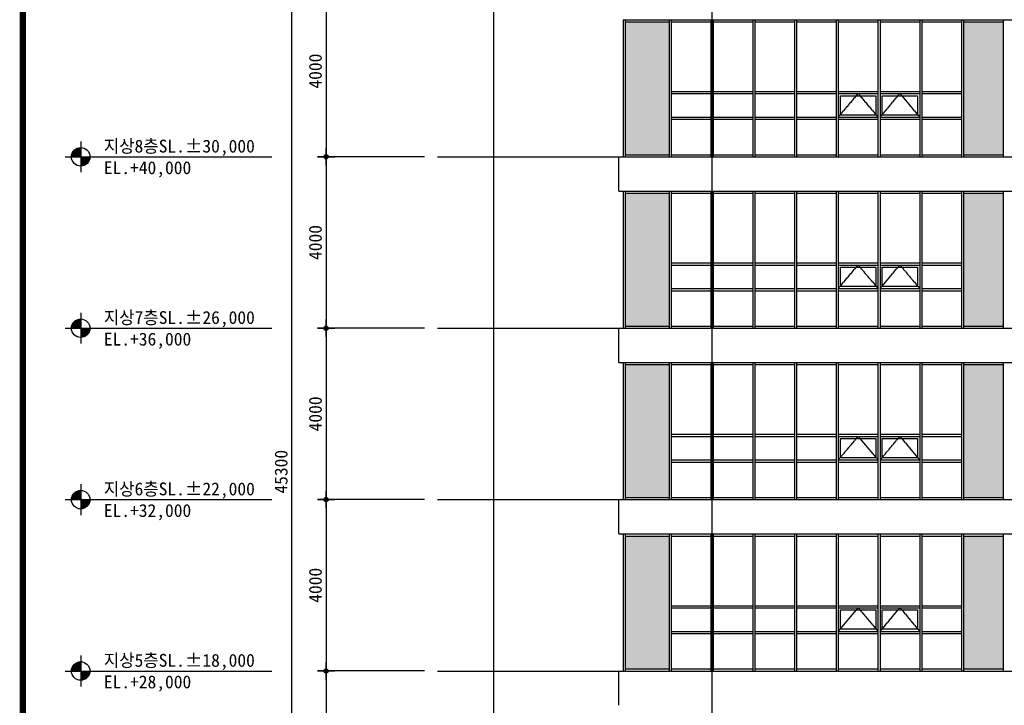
# Model space of a CAD drawing. Header units: millimetres. Extents: x 3445018 to 4174071, y -6064565 to -5122887.
# Tile 127 of 192: x 3671346 to 3694334, y -5329239 to -5313239. Entities that reach past the tile are written whole.
import ezdxf

# ---------------------------------------------------------------- set-up
doc = ezdxf.new("R2010")
doc.units = ezdxf.units.MM
doc.header["$MEASUREMENT"] = 0
doc.linetypes.add('CEN', pattern=[66, 60, -2, 2, -2])
doc.layers.get('DEFPOINTS').update_dxf_attribs({"linetype": 'CONTINUOUS'})
for name, color, linetype in [('3', 3, 'CONTINUOUS'), ('A_GE_FORM', 7, 'CONTINUOUS'), ('CEN', 13, 'CEN'), ('DIM', 7, 'CONTINUOUS'), ('FI', 6, 'CONTINUOUS'), ('SO-252', 252, 'CONTINUOUS'), ('SY', 1, 'CONTINUOUS'), ('WIN1', 4, 'CONTINUOUS'), ('WIN2', 9, 'CONTINUOUS'), ('문자', 2, 'CONTINUOUS')]:
    doc.layers.add(name, color=color, linetype=linetype)
doc.styles.add('HY울릉도 L', font='txt')
doc.styles.add('SDP-S', font='txt')
doc.dimstyles.new('SMDI-3', dxfattribs={"dimtxt": 3, "dimasz": 1, "dimexe": 2, "dimexo": 3, "dimgap": 1, "dimtad": 1, "dimdsep": 46, "dimtxsty": 'HY울릉도 L', "dimblk": 'Z_DOT', "dimcen": 2.5, "dimdle": 1.5, "dimclrd": 1, "dimclre": 1, "dimclrt": 2, "dimadec": 0, "dimazin": 0, "dimtfac": 1, "dimtix": 1, "dimtmove": 2, "dimatfit": 3, "dimldrblk": 'Z_DOT', "dimfxl": 2, "dimtvp": 1, "dimtolj": 1, "dimtzin": 0, "dimarcsym": 0})

# ---------------------------------------------------------------- blocks, each defined once
blk = doc.blocks.new('sheet _서영')
at = {"layer": 'A_GE_FORM', "const_width": 1.5}
blk.add_lwpolyline([(-361868.49, -1059038.93), (-362670.49, -1059038.93), (-362670.49, -1058483.93), (-361868.49, -1058483.93)], close=True, dxfattribs=at)
blk = doc.blocks.new('Z_DOT')
at = {"layer": 'DIM', "color": 1, "ltscale": 3}
for p, q in [((-2, 0), (2, 0)), ((0, -2), (0, 2))]:
    blk.add_line(p, q, dxfattribs=at)
for radius in [0.5, 0.25]:
    blk.add_circle((0, 0), radius, dxfattribs=at)
blk = doc.blocks.new('*D840')
at = {"layer": 'DEFPOINTS', "color": 0, "ltscale": 3, "transparency": 16777216}
for p in [(3677701, -5301139), (3681101, -5301139), (3681101, -5346439)]:
    blk.add_point(p, dxfattribs=at)
at = {"layer": 'DIM', "color": 1, "lineweight": -2, "ltscale": 3, "transparency": 16777216}
for p, q in [((3680801, -5301139), (3677501, -5301139)), ((3677701, -5346339), (3677701, -5301239)), ((3680801, -5346439), (3677501, -5346439))]:
    blk.add_line(p, q, dxfattribs=at)
at = {"layer": 'DIM', "color": 1, "lineweight": -2, "ltscale": 3, "transparency": 16777216, "xscale": 100, "yscale": 100, "zscale": 100}
for p, rotation in [((3677701, -5301139), 90), ((3677701, -5346439), 270)]:
    blk.add_blockref('Z_DOT', p, dxfattribs=dict(at, rotation=rotation))
at = {"layer": 'DIM', "color": 2, "ltscale": 3, "transparency": 16777216, "insert": (3677451, -5323789), "char_height": 300, "attachment_point": 5, "rotation": 90, "style": 'SDP-S'}
blk.add_mtext('\\A1;45300', dxfattribs=at)
blk = doc.blocks.new('*D843')
at = {"layer": 'DEFPOINTS', "color": 0, "ltscale": 3, "transparency": 16777216}
for p in [(3681101, -5328439), (3678501, -5332439), (3681101, -5332439)]:
    blk.add_point(p, dxfattribs=at)
at = {"layer": 'DIM', "color": 1, "lineweight": -2, "ltscale": 3, "transparency": 16777216}
for p, q in [((3680801, -5328439), (3678301, -5328439)), ((3678501, -5328539), (3678501, -5332339)), ((3680801, -5332439), (3678301, -5332439))]:
    blk.add_line(p, q, dxfattribs=at)
at = {"layer": 'DIM', "color": 1, "lineweight": -2, "ltscale": 3, "transparency": 16777216, "xscale": 100, "yscale": 100, "zscale": 100}
for p, rotation in [((3678501, -5328439), 90), ((3678501, -5332439), 270)]:
    blk.add_blockref('Z_DOT', p, dxfattribs=dict(at, rotation=rotation))
at = {"layer": 'DIM', "color": 2, "ltscale": 3, "transparency": 16777216, "insert": (3678251, -5330439), "char_height": 300, "attachment_point": 5, "rotation": 90, "style": 'SDP-S'}
blk.add_mtext('\\A1;4000', dxfattribs=at)
blk = doc.blocks.new('*D844')
at = {"layer": 'DEFPOINTS', "color": 0, "ltscale": 3, "transparency": 16777216}
for p in [(3681101, -5324439), (3678501, -5328439), (3681101, -5328439)]:
    blk.add_point(p, dxfattribs=at)
at = {"layer": 'DIM', "color": 1, "lineweight": -2, "ltscale": 3, "transparency": 16777216}
for p, q in [((3680801, -5324439), (3678301, -5324439)), ((3678501, -5324539), (3678501, -5328339)), ((3680801, -5328439), (3678301, -5328439))]:
    blk.add_line(p, q, dxfattribs=at)
at = {"layer": 'DIM', "color": 1, "lineweight": -2, "ltscale": 3, "transparency": 16777216, "xscale": 100, "yscale": 100, "zscale": 100}
for p, rotation in [((3678501, -5324439), 90), ((3678501, -5328439), 270)]:
    blk.add_blockref('Z_DOT', p, dxfattribs=dict(at, rotation=rotation))
at = {"layer": 'DIM', "color": 2, "ltscale": 3, "transparency": 16777216, "insert": (3678251, -5326439), "char_height": 300, "attachment_point": 5, "rotation": 90, "style": 'SDP-S'}
blk.add_mtext('\\A1;4000', dxfattribs=at)
blk = doc.blocks.new('*D852')
at = {"layer": 'DEFPOINTS', "color": 0, "ltscale": 3, "transparency": 16777216}
for p in [(3681101, -5320439), (3678501, -5324439), (3681101, -5324439)]:
    blk.add_point(p, dxfattribs=at)
at = {"layer": 'DIM', "color": 1, "lineweight": -2, "ltscale": 3, "transparency": 16777216}
for p, q in [((3680801, -5320439), (3678301, -5320439)), ((3678501, -5320539), (3678501, -5324339)), ((3680801, -5324439), (3678301, -5324439))]:
    blk.add_line(p, q, dxfattribs=at)
at = {"layer": 'DIM', "color": 1, "lineweight": -2, "ltscale": 3, "transparency": 16777216, "xscale": 100, "yscale": 100, "zscale": 100}
for p, rotation in [((3678501, -5320439), 90), ((3678501, -5324439), 270)]:
    blk.add_blockref('Z_DOT', p, dxfattribs=dict(at, rotation=rotation))
at = {"layer": 'DIM', "color": 2, "ltscale": 3, "transparency": 16777216, "insert": (3678251, -5322439), "char_height": 300, "attachment_point": 5, "rotation": 90, "style": 'SDP-S'}
blk.add_mtext('\\A1;4000', dxfattribs=at)
blk = doc.blocks.new('*D853')
at = {"layer": 'DEFPOINTS', "color": 0, "ltscale": 3, "transparency": 16777216}
for p in [(3681101, -5316439), (3678501, -5320439), (3681101, -5320439)]:
    blk.add_point(p, dxfattribs=at)
at = {"layer": 'DIM', "color": 1, "lineweight": -2, "ltscale": 3, "transparency": 16777216}
for p, q in [((3680801, -5316439), (3678301, -5316439)), ((3678501, -5316539), (3678501, -5320339)), ((3680801, -5320439), (3678301, -5320439))]:
    blk.add_line(p, q, dxfattribs=at)
at = {"layer": 'DIM', "color": 1, "lineweight": -2, "ltscale": 3, "transparency": 16777216, "xscale": 100, "yscale": 100, "zscale": 100}
for p, rotation in [((3678501, -5316439), 90), ((3678501, -5320439), 270)]:
    blk.add_blockref('Z_DOT', p, dxfattribs=dict(at, rotation=rotation))
at = {"layer": 'DIM', "color": 2, "ltscale": 3, "transparency": 16777216, "insert": (3678251, -5318439), "char_height": 300, "attachment_point": 5, "rotation": 90, "style": 'SDP-S'}
blk.add_mtext('\\A1;4000', dxfattribs=at)
blk = doc.blocks.new('*D854')
at = {"layer": 'DEFPOINTS', "color": 0, "ltscale": 3, "transparency": 16777216}
for p in [(3681101, -5312439), (3678501, -5316439), (3681101, -5316439)]:
    blk.add_point(p, dxfattribs=at)
at = {"layer": 'DIM', "color": 1, "lineweight": -2, "ltscale": 3, "transparency": 16777216}
for p, q in [((3680801, -5312439), (3678301, -5312439)), ((3678501, -5312539), (3678501, -5316339)), ((3680801, -5316439), (3678301, -5316439))]:
    blk.add_line(p, q, dxfattribs=at)
at = {"layer": 'DIM', "color": 1, "lineweight": -2, "ltscale": 3, "transparency": 16777216, "xscale": 100, "yscale": 100, "zscale": 100}
for p, rotation in [((3678501, -5312439), 90), ((3678501, -5316439), 270)]:
    blk.add_blockref('Z_DOT', p, dxfattribs=dict(at, rotation=rotation))
at = {"layer": 'DIM', "color": 2, "ltscale": 3, "transparency": 16777216, "insert": (3678251, -5314439), "char_height": 300, "attachment_point": 5, "rotation": 90, "style": 'SDP-S'}
blk.add_mtext('\\A1;4000', dxfattribs=at)

msp = doc.modelspace()

# ---------------------------------------------------------------- hatches: boundary and pattern name
at = {"layer": 'SO-252', "ltscale": 200}
h = msp.add_hatch(color=256, dxfattribs=at)
h.dxf.hatch_style = 1
h.paths.add_polyline_path([(3686509.092, -5313289.461), (3685484.092, -5313289.461), (3685484.092, -5316389.461), (3686509.092, -5316389.461)])
h.paths.add_polyline_path([(3694309.092, -5313289.461), (3693384.092, -5313289.461), (3693384.092, -5316389.461), (3694309.092, -5316389.461)])
h.paths.add_polyline_path([(3702109.092, -5313289.461), (3701184.092, -5313289.461), (3701184.092, -5316389.461), (3702109.092, -5316389.461)])
h.paths.add_polyline_path([(3709909.092, -5313289.461), (3708984.092, -5313289.461), (3708984.092, -5316389.461), (3709909.092, -5316389.461)])
h.paths.add_polyline_path([(3717709.092, -5313289.461), (3716784.092, -5313289.461), (3716784.092, -5316389.461), (3717709.092, -5316389.461)])
h = msp.add_hatch(color=256, dxfattribs=at)
h.dxf.hatch_style = 1
h.paths.add_polyline_path([(3686509.092, -5317289.461), (3685484.092, -5317289.461), (3685484.092, -5320389.461), (3686509.092, -5320389.461)])
h.paths.add_polyline_path([(3694309.092, -5317289.461), (3693384.092, -5317289.461), (3693384.092, -5320389.461), (3694309.092, -5320389.461)])
h.paths.add_polyline_path([(3702109.092, -5317289.461), (3701184.092, -5317289.461), (3701184.092, -5320389.461), (3702109.092, -5320389.461)])
h.paths.add_polyline_path([(3709909.092, -5317289.461), (3708984.092, -5317289.461), (3708984.092, -5320389.461), (3709909.092, -5320389.461)])
h.paths.add_polyline_path([(3717709.092, -5317289.461), (3716784.092, -5317289.461), (3716784.092, -5320389.461), (3717709.092, -5320389.461)])
h = msp.add_hatch(color=256, dxfattribs=at)
h.dxf.hatch_style = 1
h.paths.add_polyline_path([(3686509.092, -5321289.461), (3685484.092, -5321289.461), (3685484.092, -5324389.461), (3686509.092, -5324389.461)])
h.paths.add_polyline_path([(3694309.092, -5321289.461), (3693384.092, -5321289.461), (3693384.092, -5324389.461), (3694309.092, -5324389.461)])
h.paths.add_polyline_path([(3702109.092, -5321289.461), (3701184.092, -5321289.461), (3701184.092, -5324389.461), (3702109.092, -5324389.461)])
h.paths.add_polyline_path([(3709909.092, -5321289.461), (3708984.092, -5321289.461), (3708984.092, -5324389.461), (3709909.092, -5324389.461)])
h.paths.add_polyline_path([(3717709.092, -5321289.461), (3716784.092, -5321289.461), (3716784.092, -5324389.461), (3717709.092, -5324389.461)])
h = msp.add_hatch(color=256, dxfattribs=at)
h.dxf.hatch_style = 1
h.paths.add_polyline_path([(3686509.092, -5325289.461), (3685484.092, -5325289.461), (3685484.092, -5328389.461), (3686509.092, -5328389.461)])
h.paths.add_polyline_path([(3694309.092, -5325289.461), (3693384.092, -5325289.461), (3693384.092, -5328389.461), (3694309.092, -5328389.461)])
h.paths.add_polyline_path([(3702109.092, -5325289.461), (3701184.092, -5325289.461), (3701184.092, -5328389.461), (3702109.092, -5328389.461)])
h.paths.add_polyline_path([(3709909.092, -5325289.461), (3708984.092, -5325289.461), (3708984.092, -5328389.461), (3709909.092, -5328389.461)])
h.paths.add_polyline_path([(3717709.092, -5325289.461), (3716784.092, -5325289.461), (3716784.092, -5328389.461), (3717709.092, -5328389.461)])

# ---------------------------------------------------------------- linework, layer by layer
at = {"layer": 'CEN'}
for p, q in [((3682409.092, -5293351.227), (3682409.092, -5349326.705)), ((3687509.092, -5293351.227), (3687509.092, -5349326.705)), ((3681101.324, -5316439.461), (3725809.092, -5316439.461)), ((3681101.324, -5320439.461), (3725809.092, -5320439.461)), ((3681101.324, -5324439.461), (3725809.092, -5324439.461)), ((3681101.324, -5328439.461), (3725809.092, -5328439.461))]:
    msp.add_line(p, q, dxfattribs=at)
for points in [[(3690459.092, -5315514.461), (3690921.592, -5314964.461), (3691384.092, -5315514.461)], [(3691434.092, -5315514.461), (3691896.592, -5314964.461), (3692359.092, -5315514.461)], [(3690459.092, -5319514.461), (3690921.592, -5318964.461), (3691384.092, -5319514.461)], [(3691434.092, -5319514.461), (3691896.592, -5318964.461), (3692359.092, -5319514.461)], [(3690459.092, -5323514.461), (3690921.592, -5322964.461), (3691384.092, -5323514.461)], [(3691434.092, -5323514.461), (3691896.592, -5322964.461), (3692359.092, -5323514.461)], [(3690459.092, -5327514.461), (3690921.592, -5326964.461), (3691384.092, -5327514.461)], [(3691434.092, -5327514.461), (3691896.592, -5326964.461), (3692359.092, -5327514.461)]]:
    msp.add_lwpolyline(points, dxfattribs=at)
at = {"layer": 'FI', "ltscale": 200}
for p, q in [((3685334.092, -5316439.461), (3720884.092, -5316439.461)), ((3685334.092, -5317239.461), (3685334.092, -5316439.461)), ((3685334.092, -5317239.461), (3720884.092, -5317239.461)), ((3685334.092, -5320439.461), (3720884.092, -5320439.461)), ((3685334.092, -5321239.461), (3685334.092, -5320439.461)), ((3685334.092, -5321239.461), (3720884.092, -5321239.461)), ((3685334.092, -5324439.461), (3720884.092, -5324439.461)), ((3685334.092, -5325239.461), (3685334.092, -5324439.461)), ((3685334.092, -5325239.461), (3720884.092, -5325239.461)), ((3685334.092, -5328439.461), (3720884.092, -5328439.461)), ((3685334.092, -5329239.461), (3685334.092, -5328439.461))]:
    msp.add_line(p, q, dxfattribs=at)
at = {"layer": 'SY'}
for p, q in [((3672770.714, -5316079.461), (3672770.714, -5316799.461)), ((3672410.714, -5316439.461), (3673130.714, -5316439.461)), ((3672770.714, -5316439.461), (3677236.167, -5316439.461)), ((3672770.714, -5320079.461), (3672770.714, -5320799.461)), ((3672410.714, -5320439.461), (3673130.714, -5320439.461)), ((3672770.714, -5320439.461), (3677236.167, -5320439.461)), ((3672770.714, -5324079.461), (3672770.714, -5324799.461)), ((3672410.714, -5324439.461), (3673130.714, -5324439.461)), ((3672770.714, -5324439.461), (3677236.167, -5324439.461)), ((3672770.714, -5328079.461), (3672770.714, -5328799.461)), ((3672410.714, -5328439.461), (3673130.714, -5328439.461)), ((3672770.714, -5328439.461), (3677236.167, -5328439.461))]:
    msp.add_line(p, q, dxfattribs=at)
for centre in [(3672770.714, -5316439.461), (3672770.714, -5320439.461), (3672770.714, -5324439.461), (3672770.714, -5328439.461)]:
    msp.add_circle(centre, 216, dxfattribs=at)
for points in [[(3672770.714, -5316223.461), (3672770.714, -5316439.461), (3672554.714, -5316439.461)], [(3672608.173, -5316297.206), (3672554.714, -5316439.461), (3672570.658, -5316358.014)], [(3672554.714, -5316439.461), (3672608.173, -5316297.206), (3672695.155, -5316299.02)], [(3672608.173, -5316297.206), (3672770.714, -5316223.461), (3672679.364, -5316243.729)], [(3672608.173, -5316297.206), (3672695.155, -5316299.02), (3672770.714, -5316223.461)], [(3672986.714, -5316439.461), (3672770.714, -5316439.461), (3672770.714, -5316655.461)], [(3672770.714, -5316655.461), (3672912.969, -5316602.002), (3672911.155, -5316515.02)], [(3672912.969, -5316602.002), (3672911.155, -5316515.02), (3672986.714, -5316439.461)], [(3672912.969, -5316602.002), (3672986.714, -5316439.461), (3672966.447, -5316530.811)], [(3672912.969, -5316602.002), (3672770.714, -5316655.461), (3672852.161, -5316639.517)], [(3672770.714, -5320223.461), (3672770.714, -5320439.461), (3672554.714, -5320439.461)], [(3672608.173, -5320297.206), (3672770.714, -5320223.461), (3672679.364, -5320243.729)], [(3672608.173, -5320297.206), (3672695.155, -5320299.02), (3672770.714, -5320223.461)], [(3672608.173, -5320297.206), (3672554.714, -5320439.461), (3672570.658, -5320358.014)], [(3672554.714, -5320439.461), (3672608.173, -5320297.206), (3672695.155, -5320299.02)], [(3672986.714, -5320439.461), (3672770.714, -5320439.461), (3672770.714, -5320655.461)], [(3672912.969, -5320602.002), (3672911.155, -5320515.02), (3672986.714, -5320439.461)], [(3672912.969, -5320602.002), (3672986.714, -5320439.461), (3672966.447, -5320530.811)], [(3672770.714, -5320655.461), (3672912.969, -5320602.002), (3672911.155, -5320515.02)], [(3672912.969, -5320602.002), (3672770.714, -5320655.461), (3672852.161, -5320639.517)], [(3672770.714, -5324223.461), (3672770.714, -5324439.461), (3672554.714, -5324439.461)], [(3672608.173, -5324297.206), (3672554.714, -5324439.461), (3672570.658, -5324358.014)], [(3672554.714, -5324439.461), (3672608.173, -5324297.206), (3672695.155, -5324299.02)], [(3672608.173, -5324297.206), (3672770.714, -5324223.461), (3672679.364, -5324243.729)], [(3672608.173, -5324297.206), (3672695.155, -5324299.02), (3672770.714, -5324223.461)], [(3672986.714, -5324439.461), (3672770.714, -5324439.461), (3672770.714, -5324655.461)], [(3672770.714, -5324655.461), (3672912.969, -5324602.002), (3672911.155, -5324515.02)], [(3672912.969, -5324602.002), (3672770.714, -5324655.461), (3672852.161, -5324639.517)], [(3672912.969, -5324602.002), (3672911.155, -5324515.02), (3672986.714, -5324439.461)], [(3672912.969, -5324602.002), (3672986.714, -5324439.461), (3672966.447, -5324530.811)], [(3672770.714, -5328223.461), (3672770.714, -5328439.461), (3672554.714, -5328439.461)], [(3672608.173, -5328297.206), (3672554.714, -5328439.461), (3672570.658, -5328358.014)], [(3672554.714, -5328439.461), (3672608.173, -5328297.206), (3672695.155, -5328299.02)], [(3672608.173, -5328297.206), (3672770.714, -5328223.461), (3672679.364, -5328243.729)], [(3672608.173, -5328297.206), (3672695.155, -5328299.02), (3672770.714, -5328223.461)], [(3672986.714, -5328439.461), (3672770.714, -5328439.461), (3672770.714, -5328655.461)], [(3672770.714, -5328655.461), (3672912.969, -5328602.002), (3672911.155, -5328515.02)], [(3672912.969, -5328602.002), (3672911.155, -5328515.02), (3672986.714, -5328439.461)], [(3672912.969, -5328602.002), (3672986.714, -5328439.461), (3672966.447, -5328530.811)], [(3672912.969, -5328602.002), (3672770.714, -5328655.461), (3672852.161, -5328639.517)]]:
    msp.add_solid(points, dxfattribs=at)
at = {"layer": 'WIN1', "ltscale": 200}
for p, q in [((3685434.092, -5313239.461), (3685434.092, -5316439.461)), ((3685434.092, -5313239.461), (3720784.092, -5313239.461)), ((3685484.092, -5313239.461), (3685484.092, -5316439.461)), ((3685484.092, -5313289.461), (3686509.092, -5313289.461)), ((3686509.092, -5313239.461), (3686509.092, -5316439.461)), ((3686559.092, -5313239.461), (3686559.092, -5316439.461)), ((3686559.092, -5313289.461), (3687484.092, -5313289.461)), ((3687484.092, -5313239.461), (3687484.092, -5316439.461)), ((3687534.092, -5313239.461), (3687534.092, -5316439.461)), ((3687534.092, -5313289.461), (3688459.092, -5313289.461)), ((3688459.092, -5313239.461), (3688459.092, -5316439.461)), ((3688509.092, -5313239.461), (3688509.092, -5316439.461)), ((3688509.092, -5313289.461), (3689434.092, -5313289.461)), ((3689434.092, -5313239.461), (3689434.092, -5316439.461)), ((3689484.092, -5313239.461), (3689484.092, -5316439.461)), ((3689484.092, -5313289.461), (3690409.092, -5313289.461)), ((3690409.092, -5313239.461), (3690409.092, -5316439.461)), ((3690459.092, -5313239.461), (3690459.092, -5316439.461)), ((3690459.092, -5313289.461), (3691384.092, -5313289.461)), ((3691384.092, -5313239.461), (3691384.092, -5316439.461)), ((3691434.092, -5313239.461), (3691434.092, -5316439.461)), ((3691434.092, -5313289.461), (3692359.092, -5313289.461)), ((3692359.092, -5313239.461), (3692359.092, -5316439.461)), ((3692409.092, -5313239.461), (3692409.092, -5316439.461)), ((3692409.092, -5313289.461), (3693334.092, -5313289.461)), ((3693334.092, -5313239.461), (3693334.092, -5316439.461)), ((3693384.092, -5313239.461), (3693384.092, -5316439.461)), ((3693384.092, -5313289.461), (3694309.092, -5313289.461)), ((3694309.092, -5313239.461), (3694309.092, -5316439.461)), ((3686559.092, -5314914.461), (3687484.092, -5314914.461)), ((3686559.092, -5314964.461), (3687484.092, -5314964.461)), ((3687534.092, -5314914.461), (3688459.092, -5314914.461)), ((3687534.092, -5314964.461), (3688459.092, -5314964.461)), ((3688509.092, -5314914.461), (3689434.092, -5314914.461)), ((3688509.092, -5314964.461), (3689434.092, -5314964.461)), ((3689484.092, -5314914.461), (3690409.092, -5314914.461)), ((3689484.092, -5314964.461), (3690409.092, -5314964.461)), ((3690459.092, -5314914.461), (3691384.092, -5314914.461)), ((3690459.092, -5314964.461), (3691384.092, -5314964.461)), ((3691434.092, -5314914.461), (3692359.092, -5314914.461)), ((3691434.092, -5314964.461), (3692359.092, -5314964.461)), ((3692409.092, -5314914.461), (3693334.092, -5314914.461)), ((3692409.092, -5314964.461), (3693334.092, -5314964.461)), ((3686559.092, -5315514.461), (3687484.092, -5315514.461)), ((3686559.092, -5315564.461), (3687484.092, -5315564.461)), ((3687534.092, -5315514.461), (3688459.092, -5315514.461)), ((3687534.092, -5315564.461), (3688459.092, -5315564.461)), ((3688509.092, -5315514.461), (3689434.092, -5315514.461)), ((3688509.092, -5315564.461), (3689434.092, -5315564.461)), ((3689484.092, -5315514.461), (3690409.092, -5315514.461)), ((3689484.092, -5315564.461), (3690409.092, -5315564.461)), ((3690459.092, -5315514.461), (3691384.092, -5315514.461)), ((3690459.092, -5315564.461), (3691384.092, -5315564.461)), ((3691434.092, -5315514.461), (3692359.092, -5315514.461)), ((3691434.092, -5315564.461), (3692359.092, -5315564.461)), ((3692409.092, -5315514.461), (3693334.092, -5315514.461)), ((3692409.092, -5315564.461), (3693334.092, -5315564.461)), ((3685434.092, -5316439.461), (3720784.092, -5316439.461)), ((3685484.092, -5316389.461), (3686509.092, -5316389.461)), ((3686559.092, -5316389.461), (3687484.092, -5316389.461)), ((3687534.092, -5316389.461), (3688459.092, -5316389.461)), ((3688509.092, -5316389.461), (3689434.092, -5316389.461)), ((3689484.092, -5316389.461), (3690409.092, -5316389.461)), ((3690459.092, -5316389.461), (3691384.092, -5316389.461)), ((3691434.092, -5316389.461), (3692359.092, -5316389.461)), ((3692409.092, -5316389.461), (3693334.092, -5316389.461)), ((3693384.092, -5316389.461), (3694309.092, -5316389.461)), ((3685434.092, -5317239.461), (3685434.092, -5320439.461)), ((3685434.092, -5317239.461), (3720784.092, -5317239.461)), ((3685484.092, -5317239.461), (3685484.092, -5320439.461)), ((3686509.092, -5317239.461), (3686509.092, -5320439.461)), ((3686559.092, -5317239.461), (3686559.092, -5320439.461)), ((3687484.092, -5317239.461), (3687484.092, -5320439.461)), ((3687534.092, -5317239.461), (3687534.092, -5320439.461)), ((3688459.092, -5317239.461), (3688459.092, -5320439.461)), ((3688509.092, -5317239.461), (3688509.092, -5320439.461)), ((3689434.092, -5317239.461), (3689434.092, -5320439.461)), ((3689484.092, -5317239.461), (3689484.092, -5320439.461)), ((3690409.092, -5317239.461), (3690409.092, -5320439.461)), ((3690459.092, -5317239.461), (3690459.092, -5320439.461)), ((3691384.092, -5317239.461), (3691384.092, -5320439.461)), ((3691434.092, -5317239.461), (3691434.092, -5320439.461)), ((3692359.092, -5317239.461), (3692359.092, -5320439.461)), ((3692409.092, -5317239.461), (3692409.092, -5320439.461)), ((3693334.092, -5317239.461), (3693334.092, -5320439.461)), ((3693384.092, -5317239.461), (3693384.092, -5320439.461)), ((3694309.092, -5317239.461), (3694309.092, -5320439.461)), ((3685484.092, -5317289.461), (3686509.092, -5317289.461)), ((3686559.092, -5317289.461), (3687484.092, -5317289.461)), ((3687534.092, -5317289.461), (3688459.092, -5317289.461)), ((3688509.092, -5317289.461), (3689434.092, -5317289.461)), ((3689484.092, -5317289.461), (3690409.092, -5317289.461)), ((3690459.092, -5317289.461), (3691384.092, -5317289.461)), ((3691434.092, -5317289.461), (3692359.092, -5317289.461)), ((3692409.092, -5317289.461), (3693334.092, -5317289.461)), ((3693384.092, -5317289.461), (3694309.092, -5317289.461)), ((3686559.092, -5318914.461), (3687484.092, -5318914.461)), ((3686559.092, -5318964.461), (3687484.092, -5318964.461)), ((3687534.092, -5318914.461), (3688459.092, -5318914.461)), ((3687534.092, -5318964.461), (3688459.092, -5318964.461)), ((3688509.092, -5318914.461), (3689434.092, -5318914.461)), ((3688509.092, -5318964.461), (3689434.092, -5318964.461)), ((3689484.092, -5318914.461), (3690409.092, -5318914.461)), ((3689484.092, -5318964.461), (3690409.092, -5318964.461)), ((3690459.092, -5318914.461), (3691384.092, -5318914.461)), ((3690459.092, -5318964.461), (3691384.092, -5318964.461)), ((3691434.092, -5318914.461), (3692359.092, -5318914.461)), ((3691434.092, -5318964.461), (3692359.092, -5318964.461)), ((3692409.092, -5318914.461), (3693334.092, -5318914.461)), ((3692409.092, -5318964.461), (3693334.092, -5318964.461)), ((3686559.092, -5319514.461), (3687484.092, -5319514.461)), ((3686559.092, -5319564.461), (3687484.092, -5319564.461)), ((3687534.092, -5319514.461), (3688459.092, -5319514.461)), ((3687534.092, -5319564.461), (3688459.092, -5319564.461)), ((3688509.092, -5319514.461), (3689434.092, -5319514.461)), ((3688509.092, -5319564.461), (3689434.092, -5319564.461)), ((3689484.092, -5319514.461), (3690409.092, -5319514.461)), ((3689484.092, -5319564.461), (3690409.092, -5319564.461)), ((3690459.092, -5319514.461), (3691384.092, -5319514.461)), ((3690459.092, -5319564.461), (3691384.092, -5319564.461)), ((3691434.092, -5319514.461), (3692359.092, -5319514.461)), ((3691434.092, -5319564.461), (3692359.092, -5319564.461)), ((3692409.092, -5319514.461), (3693334.092, -5319514.461)), ((3692409.092, -5319564.461), (3693334.092, -5319564.461)), ((3685434.092, -5320439.461), (3720784.092, -5320439.461)), ((3685484.092, -5320389.461), (3686509.092, -5320389.461)), ((3686559.092, -5320389.461), (3687484.092, -5320389.461)), ((3687534.092, -5320389.461), (3688459.092, -5320389.461)), ((3688509.092, -5320389.461), (3689434.092, -5320389.461)), ((3689484.092, -5320389.461), (3690409.092, -5320389.461)), ((3690459.092, -5320389.461), (3691384.092, -5320389.461)), ((3691434.092, -5320389.461), (3692359.092, -5320389.461)), ((3692409.092, -5320389.461), (3693334.092, -5320389.461)), ((3693384.092, -5320389.461), (3694309.092, -5320389.461)), ((3685434.092, -5321239.461), (3685434.092, -5324439.461)), ((3685434.092, -5321239.461), (3720784.092, -5321239.461)), ((3685484.092, -5321239.461), (3685484.092, -5324439.461)), ((3685484.092, -5321289.461), (3686509.092, -5321289.461)), ((3686509.092, -5321239.461), (3686509.092, -5324439.461)), ((3686559.092, -5321239.461), (3686559.092, -5324439.461)), ((3686559.092, -5321289.461), (3687484.092, -5321289.461)), ((3687484.092, -5321239.461), (3687484.092, -5324439.461)), ((3687534.092, -5321239.461), (3687534.092, -5324439.461)), ((3687534.092, -5321289.461), (3688459.092, -5321289.461)), ((3688459.092, -5321239.461), (3688459.092, -5324439.461)), ((3688509.092, -5321239.461), (3688509.092, -5324439.461)), ((3688509.092, -5321289.461), (3689434.092, -5321289.461)), ((3689434.092, -5321239.461), (3689434.092, -5324439.461)), ((3689484.092, -5321239.461), (3689484.092, -5324439.461)), ((3689484.092, -5321289.461), (3690409.092, -5321289.461)), ((3690409.092, -5321239.461), (3690409.092, -5324439.461)), ((3690459.092, -5321239.461), (3690459.092, -5324439.461)), ((3690459.092, -5321289.461), (3691384.092, -5321289.461)), ((3691384.092, -5321239.461), (3691384.092, -5324439.461)), ((3691434.092, -5321239.461), (3691434.092, -5324439.461)), ((3691434.092, -5321289.461), (3692359.092, -5321289.461)), ((3692359.092, -5321239.461), (3692359.092, -5324439.461)), ((3692409.092, -5321239.461), (3692409.092, -5324439.461)), ((3692409.092, -5321289.461), (3693334.092, -5321289.461)), ((3693334.092, -5321239.461), (3693334.092, -5324439.461)), ((3693384.092, -5321239.461), (3693384.092, -5324439.461)), ((3693384.092, -5321289.461), (3694309.092, -5321289.461)), ((3694309.092, -5321239.461), (3694309.092, -5324439.461)), ((3686559.092, -5322914.461), (3687484.092, -5322914.461)), ((3686559.092, -5322964.461), (3687484.092, -5322964.461)), ((3687534.092, -5322914.461), (3688459.092, -5322914.461)), ((3687534.092, -5322964.461), (3688459.092, -5322964.461)), ((3688509.092, -5322914.461), (3689434.092, -5322914.461)), ((3688509.092, -5322964.461), (3689434.092, -5322964.461)), ((3689484.092, -5322914.461), (3690409.092, -5322914.461)), ((3689484.092, -5322964.461), (3690409.092, -5322964.461)), ((3690459.092, -5322914.461), (3691384.092, -5322914.461)), ((3690459.092, -5322964.461), (3691384.092, -5322964.461)), ((3691434.092, -5322914.461), (3692359.092, -5322914.461)), ((3691434.092, -5322964.461), (3692359.092, -5322964.461)), ((3692409.092, -5322914.461), (3693334.092, -5322914.461)), ((3692409.092, -5322964.461), (3693334.092, -5322964.461)), ((3686559.092, -5323514.461), (3687484.092, -5323514.461)), ((3686559.092, -5323564.461), (3687484.092, -5323564.461)), ((3687534.092, -5323514.461), (3688459.092, -5323514.461)), ((3687534.092, -5323564.461), (3688459.092, -5323564.461)), ((3688509.092, -5323514.461), (3689434.092, -5323514.461)), ((3688509.092, -5323564.461), (3689434.092, -5323564.461)), ((3689484.092, -5323514.461), (3690409.092, -5323514.461)), ((3689484.092, -5323564.461), (3690409.092, -5323564.461)), ((3690459.092, -5323514.461), (3691384.092, -5323514.461)), ((3690459.092, -5323564.461), (3691384.092, -5323564.461)), ((3691434.092, -5323514.461), (3692359.092, -5323514.461)), ((3691434.092, -5323564.461), (3692359.092, -5323564.461)), ((3692409.092, -5323514.461), (3693334.092, -5323514.461)), ((3692409.092, -5323564.461), (3693334.092, -5323564.461)), ((3685484.092, -5324389.461), (3686509.092, -5324389.461)), ((3686559.092, -5324389.461), (3687484.092, -5324389.461)), ((3687534.092, -5324389.461), (3688459.092, -5324389.461)), ((3688509.092, -5324389.461), (3689434.092, -5324389.461)), ((3689484.092, -5324389.461), (3690409.092, -5324389.461)), ((3690459.092, -5324389.461), (3691384.092, -5324389.461)), ((3691434.092, -5324389.461), (3692359.092, -5324389.461)), ((3692409.092, -5324389.461), (3693334.092, -5324389.461)), ((3693384.092, -5324389.461), (3694309.092, -5324389.461)), ((3685434.092, -5324439.461), (3720784.092, -5324439.461)), ((3685434.092, -5325239.461), (3685434.092, -5328439.461)), ((3685434.092, -5325239.461), (3720784.092, -5325239.461)), ((3685484.092, -5325239.461), (3685484.092, -5328439.461)), ((3685484.092, -5325289.461), (3686509.092, -5325289.461)), ((3686509.092, -5325239.461), (3686509.092, -5328439.461)), ((3686559.092, -5325239.461), (3686559.092, -5328439.461)), ((3686559.092, -5325289.461), (3687484.092, -5325289.461)), ((3687484.092, -5325239.461), (3687484.092, -5328439.461)), ((3687534.092, -5325239.461), (3687534.092, -5328439.461)), ((3687534.092, -5325289.461), (3688459.092, -5325289.461)), ((3688459.092, -5325239.461), (3688459.092, -5328439.461)), ((3688509.092, -5325239.461), (3688509.092, -5328439.461)), ((3688509.092, -5325289.461), (3689434.092, -5325289.461)), ((3689434.092, -5325239.461), (3689434.092, -5328439.461)), ((3689484.092, -5325239.461), (3689484.092, -5328439.461)), ((3689484.092, -5325289.461), (3690409.092, -5325289.461)), ((3690409.092, -5325239.461), (3690409.092, -5328439.461)), ((3690459.092, -5325239.461), (3690459.092, -5328439.461)), ((3690459.092, -5325289.461), (3691384.092, -5325289.461)), ((3691384.092, -5325239.461), (3691384.092, -5328439.461)), ((3691434.092, -5325239.461), (3691434.092, -5328439.461)), ((3691434.092, -5325289.461), (3692359.092, -5325289.461)), ((3692359.092, -5325239.461), (3692359.092, -5328439.461)), ((3692409.092, -5325239.461), (3692409.092, -5328439.461)), ((3692409.092, -5325289.461), (3693334.092, -5325289.461)), ((3693334.092, -5325239.461), (3693334.092, -5328439.461)), ((3693384.092, -5325239.461), (3693384.092, -5328439.461)), ((3693384.092, -5325289.461), (3694309.092, -5325289.461)), ((3694309.092, -5325239.461), (3694309.092, -5328439.461)), ((3686559.092, -5326914.461), (3687484.092, -5326914.461)), ((3687534.092, -5326914.461), (3688459.092, -5326914.461)), ((3688509.092, -5326914.461), (3689434.092, -5326914.461)), ((3689484.092, -5326914.461), (3690409.092, -5326914.461)), ((3690459.092, -5326914.461), (3691384.092, -5326914.461)), ((3691434.092, -5326914.461), (3692359.092, -5326914.461)), ((3692409.092, -5326914.461), (3693334.092, -5326914.461)), ((3686559.092, -5326964.461), (3687484.092, -5326964.461)), ((3687534.092, -5326964.461), (3688459.092, -5326964.461)), ((3688509.092, -5326964.461), (3689434.092, -5326964.461)), ((3689484.092, -5326964.461), (3690409.092, -5326964.461)), ((3690459.092, -5326964.461), (3691384.092, -5326964.461)), ((3691434.092, -5326964.461), (3692359.092, -5326964.461)), ((3692409.092, -5326964.461), (3693334.092, -5326964.461)), ((3686559.092, -5327514.461), (3687484.092, -5327514.461)), ((3686559.092, -5327564.461), (3687484.092, -5327564.461)), ((3687534.092, -5327514.461), (3688459.092, -5327514.461)), ((3687534.092, -5327564.461), (3688459.092, -5327564.461)), ((3688509.092, -5327514.461), (3689434.092, -5327514.461)), ((3688509.092, -5327564.461), (3689434.092, -5327564.461)), ((3689484.092, -5327514.461), (3690409.092, -5327514.461)), ((3689484.092, -5327564.461), (3690409.092, -5327564.461)), ((3690459.092, -5327514.461), (3691384.092, -5327514.461)), ((3690459.092, -5327564.461), (3691384.092, -5327564.461)), ((3691434.092, -5327514.461), (3692359.092, -5327514.461)), ((3691434.092, -5327564.461), (3692359.092, -5327564.461)), ((3692409.092, -5327514.461), (3693334.092, -5327514.461)), ((3692409.092, -5327564.461), (3693334.092, -5327564.461)), ((3685434.092, -5328439.461), (3720784.092, -5328439.461)), ((3685484.092, -5328389.461), (3686509.092, -5328389.461)), ((3686559.092, -5328389.461), (3687484.092, -5328389.461)), ((3687534.092, -5328389.461), (3688459.092, -5328389.461)), ((3688509.092, -5328389.461), (3689434.092, -5328389.461)), ((3689484.092, -5328389.461), (3690409.092, -5328389.461)), ((3690459.092, -5328389.461), (3691384.092, -5328389.461)), ((3691434.092, -5328389.461), (3692359.092, -5328389.461)), ((3692409.092, -5328389.461), (3693334.092, -5328389.461)), ((3693384.092, -5328389.461), (3694309.092, -5328389.461))]:
    msp.add_line(p, q, dxfattribs=at)
at = {"layer": 'WIN2', "ltscale": 200}
for points in [[(3690509.092, -5315014.461), (3691334.092, -5315014.461), (3691334.092, -5315464.461), (3690509.092, -5315464.461)], [(3691484.092, -5315014.461), (3692309.092, -5315014.461), (3692309.092, -5315464.461), (3691484.092, -5315464.461)], [(3690509.092, -5319014.461), (3691334.092, -5319014.461), (3691334.092, -5319464.461), (3690509.092, -5319464.461)], [(3691484.092, -5319014.461), (3692309.092, -5319014.461), (3692309.092, -5319464.461), (3691484.092, -5319464.461)], [(3690509.092, -5323014.461), (3691334.092, -5323014.461), (3691334.092, -5323464.461), (3690509.092, -5323464.461)], [(3691484.092, -5323014.461), (3692309.092, -5323014.461), (3692309.092, -5323464.461), (3691484.092, -5323464.461)], [(3690509.092, -5327014.461), (3691334.092, -5327014.461), (3691334.092, -5327464.461), (3690509.092, -5327464.461)], [(3691484.092, -5327014.461), (3692309.092, -5327014.461), (3692309.092, -5327464.461), (3691484.092, -5327464.461)]]:
    msp.add_lwpolyline(points, close=True, dxfattribs=at)

# ---------------------------------------------------------------- block references
at = {"layer": '3', "xscale": 100, "yscale": 100, "zscale": 100, "rotation": 270}
msp.add_blockref('sheet _서영', (109575314.9, -41550781.593), dxfattribs=at)

# ---------------------------------------------------------------- texts
at = {"layer": '문자', "linetype": 'Continuous', "style": 'SDP-S'}
for s, p in [('지상8층SL.%%P30,000', (3673310.873, -5316339.881)), ('EL.+40,000', (3673310.873, -5316843.411)), ('지상7층SL.%%P26,000', (3673310.873, -5320339.881)), ('EL.+36,000', (3673310.873, -5320843.411)), ('지상6층SL.%%P22,000', (3673310.873, -5324339.881)), ('EL.+32,000', (3673310.873, -5324843.411)), ('지상5층SL.%%P18,000', (3673310.873, -5328339.881)), ('EL.+28,000', (3673310.873, -5328843.411))]:
    msp.add_text(s, height=300, dxfattribs=at).set_placement(p)

# ---------------------------------------------------------------- dimensions: what is measured, and where the dimension line sits
at = {"layer": 'DIM', "ltscale": 3}
for base, p1, p2, picture, middle in [((3677701.324, -5301139.461), (3681101.324, -5346439.461), (3681101.324, -5301139.461), '*D840', (3677451.12, -5323789.461)), ((3678501.324, -5316439.461), (3681101.324, -5312439.461), (3681101.324, -5316439.461), '*D854', (3678251.12, -5314439.461)), ((3678501.324, -5320439.461), (3681101.324, -5316439.461), (3681101.324, -5320439.461), '*D853', (3678251.12, -5318439.461)), ((3678501.324, -5324439.461), (3681101.324, -5320439.461), (3681101.324, -5324439.461), '*D852', (3678251.12, -5322439.461)), ((3678501.324, -5328439.461), (3681101.324, -5324439.461), (3681101.324, -5328439.461), '*D844', (3678251.12, -5326439.461)), ((3678501.324, -5332439.461), (3681101.324, -5328439.461), (3681101.324, -5332439.461), '*D843', (3678251.12, -5330439.461))]:
    dim = msp.add_linear_dim(base=base, p1=p1, p2=p2, angle=90, dimstyle='SMDI-3', override={"dimscale": 100, "dimtxsty": 'SDP-S'}, dxfattribs=at)
    dim.commit()
    dim.dimension.update_dxf_attribs({"geometry": picture, "text_midpoint": middle})

doc.saveas('drawing.dxf')
